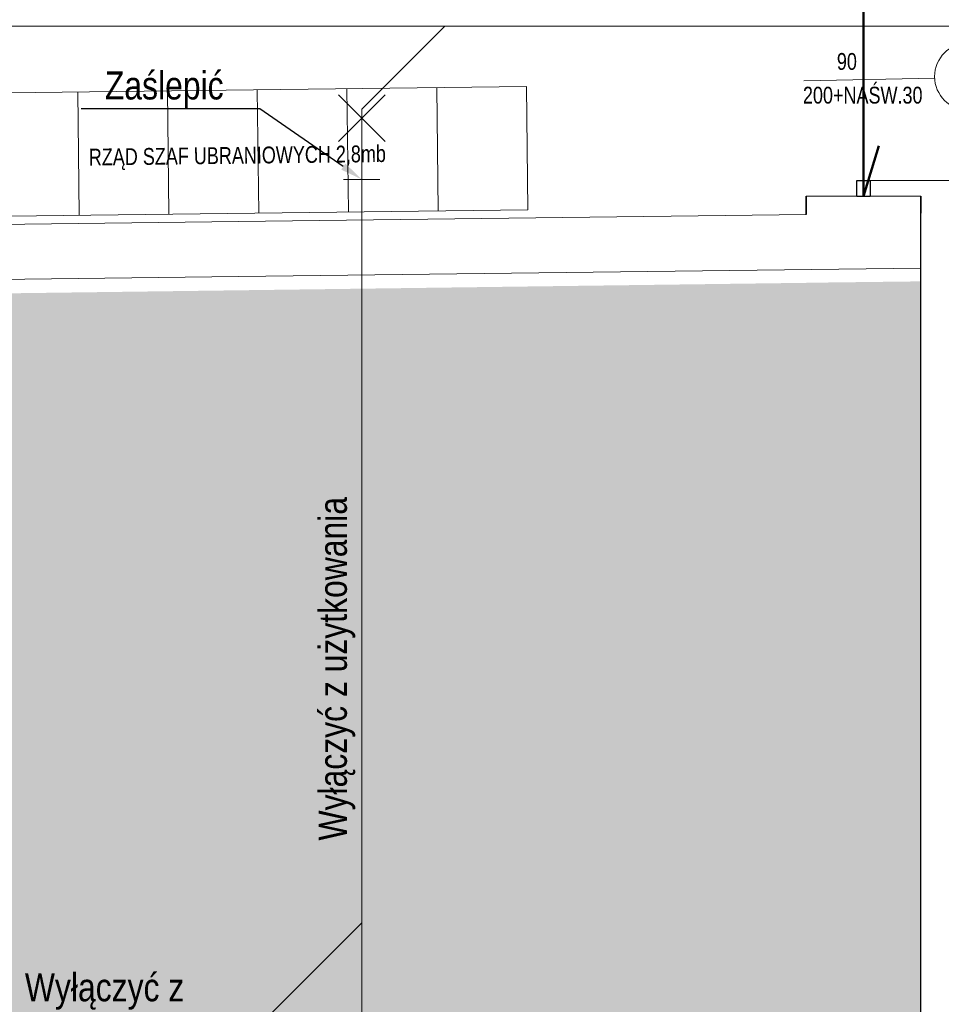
# Model space of a CAD drawing. Header units: millimetres. Extents: x -523 to 1404227, y -783705 to 1038705.
# Tile 106 of 256: x 451329 to 455436, y 138032 to 142422. Entities that reach past the tile are written whole.
import ezdxf
from ezdxf import colors
from ezdxf.entities.mleader import LeaderData, LeaderLine
from ezdxf.enums import TextEntityAlignment as Align
from ezdxf.math import Vec2, Vec3

# ---------------------------------------------------------------- set-up
doc = ezdxf.new("R2010")
doc.units = ezdxf.units.MM
for name, color, linetype, lineweight in [('2. Obrys', 7, 'Continuous', 30), ('BA_KS_ist.', 34, 'Continuous', 13), ('BA_sym', 7, 'Continuous', 18), ('BA_txc', 1, 'Continuous', 18), ('Cienka', 7, 'Continuous', 18), ('MM_KS_OPISY', 7, 'Continuous', 9), ('PG_WIDOKOWE_CIENKIE', 7, 'Continuous', 18), ('PG_WYPOSAŻENIE', 1, 'Continuous', 18), ('PG_ŚCIANY_SŁUPY', 4, 'Continuous', 35), ('Przekrojowa', 60, 'Continuous', 18)]:
    doc.layers.add(name, color=color, linetype=linetype, lineweight=lineweight)
doc.styles.add('BIKTC', font='bikromsw.shx', dxfattribs={"width": 0.8})
doc.styles.add('BIKTS', font='bikromsw.shx', dxfattribs={"width": 0.85})
doc.styles.get("Standard").update_dxf_attribs({"font": 'arial.ttf'})

# ---------------------------------------------------------------- blocks, each defined once
blk = doc.blocks.new('symdrz')
blk.add_lwpolyline([(-10, -30, -1), (-10, 30), (10, 30, -1), (10, -30)], format="xyb", close=True)
at = {"style": 'BIKTS', "width": 0.8}
blk.add_attdef('SZERDRZ', text='', height=25, dxfattribs=at).set_placement((77.15, 8.8), align=Align.CENTER)
blk.add_attdef('SYMDRZ', text='', height=25, dxfattribs=at).set_placement((0, 0), align=Align.MIDDLE)
blk.add_attdef('WYSDRZ', text='', height=25, dxfattribs=at).set_placement((77.15, -9.49), align=Align.TOP_CENTER)
blk = doc.blocks.new('A$C31e338d0')
at = {"lineweight": 20}
h = blk.add_hatch(dxfattribs=at)
h.set_pattern_fill('ANGLE', color=252, scale=20, angle=45)
h.set_pattern_definition([(45, (-151630.97, 278978.93), (-98.782817, 98.782817), [101.6, -38.1]), (135, (-151630.97, 278978.93), (-98.782817, -98.782817), [101.6, -38.1])])
h.paths.add_polyline_path([(375644.5, 18879.5), (373568.5, 18879.5), (373568.5, 13393.1), (379953.4, 13393.1), (379952.2, 22384.2), (379442.3, 22378), (379443.4, 22377.7), (375644.5, 22327.7)])
for p, q in [((379668.4, 22834.4), (379728.4, 22834.4)), ((379668.4, 22764.4), (379668.4, 22834.4)), ((379728.4, 22834.4), (379728.4, 22764.4)), ((379668.4, 22764.4), (379728.4, 22764.4)), ((379953.4, 11134.4), (379953.4, 22688.1))]:
    blk.add_line(p, q)
for p, q in [((379698.4, 22834.4), (380598.4, 22834.4)), ((379443.4, 22681.9), (379443.4, 22764.4)), ((379443.4, 22764.4), (379953.4, 22764.4)), ((379443.4, 22681.9), (376913.4, 22651.2)), ((375713.4, 22636.7), (376913.4, 22651.2)), ((379953.4, 22443), (376913.4, 22406.2)), ((376913.4, 22406.2), (375563.4, 22389.8))]:
    blk.add_line(p, q, dxfattribs=at)
blk.add_arc((379698.4, 22834.4), 900, 0, 90, dxfattribs=at)
at = {"layer": 'Cienka'}
blk.add_line((379433, 23279.1), (380015.7, 23290.7), dxfattribs=at)
at = {"layer": 'PG_WIDOKOWE_CIENKIE', "color": 18, "lineweight": 50}
for p, q in [((379698.4, 22764.4), (379698.4, 23804.4)), ((379766.4, 22989), (379698.4, 22764.4))]:
    blk.add_line(p, q, dxfattribs=at)
at = {"layer": 'PG_WYPOSAŻENIE', "color": 251}
for p, q in [((376196.8, 23229.3), (376203.4, 22679.3)), ((376596.7, 23234.1), (376603.4, 22684.2)), ((376996.7, 23239), (377003.4, 22689)), ((377396.7, 23243.8), (377403.4, 22693.9)), ((377796.7, 23248.7), (377803.3, 22698.7)), ((378196.6, 23253.5), (378203.3, 22703.6))]:
    blk.add_line(p, q, dxfattribs=at)
blk.add_lwpolyline([(378203.3, 22703.6), (375403.5, 22669.6), (375396.8, 23219.6), (378196.6, 23253.5)], close=True, dxfattribs=at)
at = {"layer": 'PG_ŚCIANY_SŁUPY', "color": 18}
for p, q in [((379443.4, 22681.9), (379443.4, 22764.4)), ((379953.4, 22688.1), (379953.4, 22764.4))]:
    blk.add_line(p, q, dxfattribs=at)
at = {"layer": 'BA_sym', "color": 18}
ref = blk.add_blockref('symdrz', (380215.5, 23297.4), dxfattribs=dict(at, xscale=5.000000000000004, yscale=5.000000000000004, zscale=5.000000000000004, rotation=2.364552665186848e-06))
ref.add_attrib('Symdrz', 'Dz2', dxfattribs={"height": 125, "rotation": 0, "style": 'BIKTS', "width": 0.8}).set_placement((380215.5, 23297.4), align=Align.MIDDLE_CENTER)
ref.add_attrib('Szerdrz', '90', dxfattribs={"layer": 'BA_txc', "height": 75, "rotation": 0, "style": 'BIKTS', "width": 0.8}).set_placement((379624.5, 23364.9), align=Align.MIDDLE_CENTER)
ref.add_attrib('Wysdrz', '200+NAŚW.30', dxfattribs={"layer": 'BA_txc', "height": 75, "rotation": 0, "style": 'BIKTS', "width": 0.8}).set_placement((379695.1, 23214.6), align=Align.MIDDLE_CENTER)
at = {"layer": 'PG_WYPOSAŻENIE', "color": 18, "insert": (376245.8, 22975.6), "char_height": 75, "attachment_point": 1, "rotation": 0.6945, "style": 'BIKTC'}
blk.add_mtext_dynamic_manual_height_columns('RZĄD SZAF UBRANIOWYCH 2,8mb', width=6506.795, gutter_width=500, heights=[0], dxfattribs=at)
at = {"layer": 'Cienka'}
ml = blk.add_multileader_mtext('Standard', dxfattribs=at)
ml.set_content('', color=256)
ml.set_leader_properties()
ml.build(insert=Vec2(0, 0))
ml.multileader.update_dxf_attribs({"arrow_head_size": 160, "scale": 4})
ctx = ml.context
ctx.base_point, ctx.scale, ctx.char_height, ctx.arrow_head_size, ctx.landing_gap_size, ctx.plane_origin, ctx.plane_x_axis, ctx.plane_y_axis = Vec3(380818.7, 21025), 4, 160, 160, 80, Vec3(382187.9, 27262.6), Vec3(0, 1), Vec3(-1, 0)
ctx.text_align_type = 2
notes = []
notes.append((ctx, [(0, (1, 1, 0), (380818.7, 22825.1), (0, -1), 1640.1, [(1, [(379953.4, 23804.4)], 0, [])])]))
ctx.mtext.insert, ctx.mtext.text_direction, ctx.mtext.rotation, ctx.mtext.alignment, ctx.mtext.flow_direction = Vec3(380738.7, 21105), Vec3(0, 1), 1.570796, 3, 5
for ctx, leaders in notes:
    for number, flags, end, landing, length, lines in leaders:
        leader = LeaderData()
        leader.index, (leader.has_last_leader_line, leader.has_dogleg_vector, leader.attachment_direction) = number, flags
        leader.last_leader_point, leader.dogleg_vector, leader.dogleg_length = Vec3(end), Vec3(landing), length
        for number, points, colour, breaks in lines:
            line = LeaderLine()
            line.index, line.vertices, line.color, line.breaks = number, Vec3.list(points), colors.encode_raw_color(colour), breaks
            leader.lines.append(line)
        ctx.leaders.append(leader)

msp = doc.modelspace()

# ---------------------------------------------------------------- linework, layer by layer
at = {"layer": 'BA_KS_ist.', "linetype": 'Continuous', "ltscale": 25}
msp.add_lwpolyline([(442609.84, 144268.94), (444485.05, 142393.72), (456338.26, 142393.72)], dxfattribs=at)
at = {"layer": 'Przekrojowa'}
for p, q in [((444485.05, 142393.72), (456338.26, 142393.72)), ((452853.42, 142023.4), (453223.75, 142393.72)), ((452853.42, 126906.02), (452853.42, 142023.4)), ((452772.6, 141710.37), (452934.24, 141710.37)), ((452443.76, 137984.97), (452853.42, 138394.63))]:
    msp.add_line(p, q, dxfattribs=at)
at = {"layer": 'Przekrojowa', "color": 1}
for p, q in [((452749.55, 141879.86), (452957.29, 142087.59)), ((452957.29, 141879.86), (452749.55, 142087.59))]:
    msp.add_line(p, q, dxfattribs=at)

# ---------------------------------------------------------------- block references
at = {"layer": '2. Obrys'}
msp.add_blockref('A$C31e338d0', (75390.84, 118871.37), dxfattribs=at)

# ---------------------------------------------------------------- texts
at = {"layer": 'MM_KS_OPISY', "insert": (453494.7, 143270.56), "char_height": 250, "attachment_point": 1}
msp.add_mtext_dynamic_manual_height_columns('\\fArial Narrow|b0|i0|c238|p34;PVC%%C160\\PSN8 i=1,5%', width=1695.9543, gutter_width=10, heights=[0], dxfattribs=at)
at = {"layer": 'Przekrojowa', "color": 1, "style": 'BIKTS', "width": 0.85}
msp.add_text('Wyłączyć z użytkowania', height=125, rotation=90, dxfattribs=at).set_placement((452787.13, 138762.44))
at = {"layer": 'Przekrojowa', "color": 1, "insert": (451352.27, 138170.41), "char_height": 125, "width": 1114.2988, "attachment_point": 1, "style": 'BIKTS'}
msp.add_mtext('Wyłączyć z użytkowania', dxfattribs=at)

# ---------------------------------------------------------------- leaders
at = {"layer": 'Przekrojowa', "color": 1}
ml = msp.add_multileader_mtext('Standard', dxfattribs=at)
ml.set_content('Zaślepić', color=1, style='BIKTS')
ml.set_leader_properties()
ml.build(insert=Vec2(0, 0))
ml.multileader.update_dxf_attribs({"text_left_attachment_type": 5, "text_right_attachment_type": 5, "arrow_head_size": 100})
ctx = ml.context
ctx.base_point, ctx.char_height, ctx.arrow_head_size, ctx.landing_gap_size, ctx.plane_origin = Vec3(451688.8, 142025.05), 125, 100, 20, Vec3(452853.42, 141710.37)
ctx.left_attachment, ctx.right_attachment = 5, 5
notes = []
notes.append((ctx, [(0, (1, 1, 0), (452400, 142025.05), (-1, 0), 59, [(0, [(452853.42, 141710.37)], 0, [])])]))
ctx.mtext.insert, ctx.mtext.flow_direction = Vec3(451708.8, 142191.72), 5
for ctx, leaders in notes:
    for number, flags, end, landing, length, lines in leaders:
        leader = LeaderData()
        leader.index, (leader.has_last_leader_line, leader.has_dogleg_vector, leader.attachment_direction) = number, flags
        leader.last_leader_point, leader.dogleg_vector, leader.dogleg_length = Vec3(end), Vec3(landing), length
        for number, points, colour, breaks in lines:
            line = LeaderLine()
            line.index, line.vertices, line.color, line.breaks = number, Vec3.list(points), colors.encode_raw_color(colour), breaks
            leader.lines.append(line)
        ctx.leaders.append(leader)

doc.saveas('drawing.dxf')
